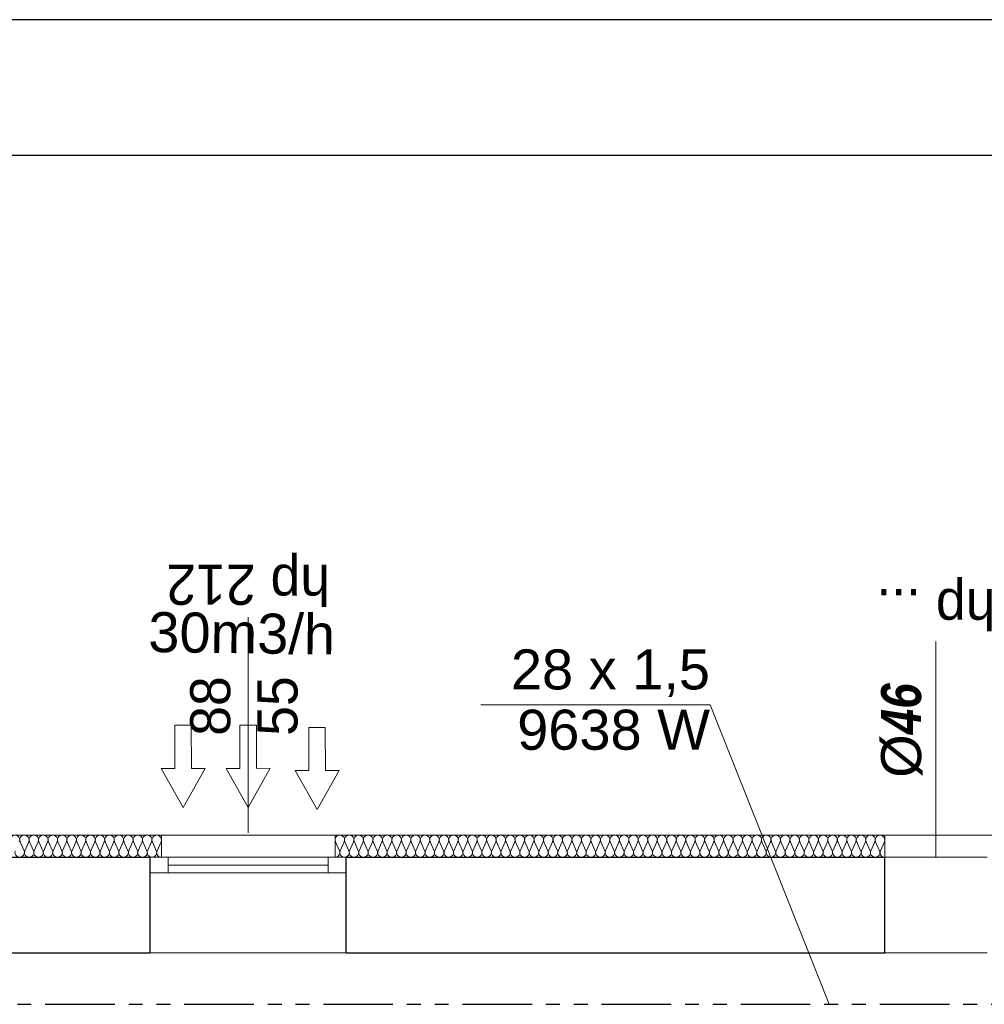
# Model space of a CAD drawing. Header units: millimetres. Extents: x -17429 to 155243, y -2908 to 188569.
# Tile 22 of 113: x 20887 to 25221, y 22365 to 26792. Entities that reach past the tile are written whole.
import ezdxf
from ezdxf.lldxf.tags import DXFTag

# ---------------------------------------------------------------- set-up
doc = ezdxf.new("R2010")
doc.units = ezdxf.units.MM
doc.header["$MEASUREMENT"] = 0
doc.linetypes.add('PHANTOM', pattern=[2.5, 1.25, -0.25, 0.25, -0.25, 0.25, -0.25])
doc.layers.get('0').update_dxf_attribs({"lineweight": 5})
for name, color, linetype in [('#opisy', 7, 'Continuous'), ('#podkład', 252, 'Continuous'), ('_TABELA', 7, 'Continuous'), ('Arch ocieplenie', 252, 'Continuous'), ('IS_Opisy_działek_Therm', 7, 'SOLID'), ('IS_Zasilanie', 1, 'SOLID')]:
    doc.layers.add(name, color=color, linetype=linetype)
doc.layers.add('arch izolacje_Nr_Pióra__3', color=7, linetype='Continuous', lineweight=13, true_color=0xff6600)
doc.layers.add('Arch ocieplenie_Nr_Pióra__22', color=7, linetype='Continuous', lineweight=9, true_color=0x7f7f7f)
for name, color, linetype, lineweight in [('INWENT OPISY_Nr_Pióra__1', 252, 'Continuous', 25), ('INWENT OPISY_Nr_Pióra__21', 252, 'Continuous', 13), ('INWENT. OKNA_Nr_Pióra__5', 7, 'Continuous', 13), ('INWENT.ŚCIANY_Nr_Pióra__1', 252, 'Continuous', 25), ('INWENT.ŚCIANY_Nr_Pióra__21', 7, 'Continuous', 13)]:
    doc.layers.add(name, color=color, linetype=linetype, lineweight=lineweight)
doc.styles.add('ARIAL', font='arial.ttf', dxfattribs={"width": 0.75})
doc.styles.add('GENERATED_STYLE_2', font='txt')
doc.styles.add('GENERATED_STYLE_7', font='arial.ttf')
doc.styles.get("Standard").update_dxf_attribs({"font": 'arial.ttf', "bigfont": 'BIGFONT.SHX'})
tags = doc.linetypes.add('SOLID', pattern=[10, 10, 0]).pattern_tags.tags
tags[6:7] = [DXFTag(74, 4), DXFTag(75, 0), DXFTag(340, '0'), DXFTag(46, 0.0), DXFTag(50, 0.0), DXFTag(44, 0.0), DXFTag(45, 0.0)]
tags[4:5] = [DXFTag(74, 4), DXFTag(75, 0), DXFTag(340, '0'), DXFTag(46, 0.0), DXFTag(50, 0.0), DXFTag(44, 0.0), DXFTag(45, 0.0)]

# ---------------------------------------------------------------- blocks, each defined once
blk = doc.blocks.new('Izolacja cieplna 14_65', base_point=(21524.1, 23025.9))
at = {"layer": 'Arch ocieplenie_Nr_Pióra__22', "linetype": 'Continuous'}
for p, q in [((20906.7, 23055.7), (20889.1, 23096.1)), ((20928, 23096.1), (20910.3, 23055.7)), ((20949.2, 23055.7), (20931.5, 23096.1)), ((20970.4, 23096.1), (20952.8, 23055.7)), ((20991.6, 23055.7), (20974, 23096.1)), ((21012.9, 23096.1), (20995.2, 23055.7)), ((21034.1, 23055.7), (21016.4, 23096.1)), ((21055.3, 23096.1), (21037.7, 23055.7)), ((21076.5, 23055.7), (21058.9, 23096.1)), ((21097.8, 23096.1), (21080.1, 23055.7)), ((21119, 23055.7), (21101.3, 23096.1)), ((21140.2, 23096.1), (21122.6, 23055.7)), ((21161.4, 23055.7), (21143.8, 23096.1)), ((21182.7, 23096.1), (21165, 23055.7)), ((21203.9, 23055.7), (21186.2, 23096.1)), ((21225.1, 23096.1), (21207.5, 23055.7)), ((21246.3, 23055.7), (21228.7, 23096.1)), ((21267.6, 23096.1), (21249.9, 23055.7)), ((21288.8, 23055.7), (21271.1, 23096.1)), ((21310, 23096.1), (21292.4, 23055.7)), ((21331.3, 23055.7), (21313.6, 23096.1)), ((21352.5, 23096.1), (21334.8, 23055.7)), ((21373.7, 23055.7), (21356, 23096.1)), ((21394.9, 23096.1), (21377.3, 23055.7)), ((21416.2, 23055.7), (21398.5, 23096.1)), ((21437.4, 23096.1), (21419.7, 23055.7)), ((21458.6, 23055.7), (21440.9, 23096.1)), ((21479.8, 23096.1), (21462.2, 23055.7)), ((21501.1, 23055.7), (21483.4, 23096.1)), ((21522.3, 23096.1), (21504.6, 23055.7))]:
    blk.add_line(p, q, dxfattribs=at)
for centre, start_param, end_param in [((20866.1, 23104.6), 1.158003, 5.125183), ((20908.5, 23104.6), 1.158003, 5.125183), ((20951, 23104.6), 1.158003, 5.125183), ((20993.4, 23104.6), 1.158003, 5.125183), ((21035.9, 23104.6), 1.158003, 5.125183), ((21078.3, 23104.6), 1.158003, 5.125183), ((21120.8, 23104.6), 1.158003, 5.125183), ((21163.2, 23104.6), 1.158003, 5.125183), ((21205.7, 23104.6), 1.158003, 5.125183), ((21248.1, 23104.6), 1.158003, 5.125183), ((21290.6, 23104.6), 1.158003, 5.125183), ((21333, 23104.6), 1.158003, 5.125183), ((21375.5, 23104.6), 1.158003, 5.125183), ((21417.9, 23104.6), 1.158003, 5.125183), ((21460.4, 23104.6), 1.158003, 5.125183), ((21502.8, 23104.6), 1.158003, 5.125183), ((20887.3, 23047.1), 4.299595, 8.266774), ((20929.7, 23047.1), 4.299595, 8.266774), ((20972.2, 23047.1), 4.299595, 8.266774), ((21014.6, 23047.1), 4.299595, 8.266774), ((21057.1, 23047.1), 4.299595, 8.266774), ((21099.6, 23047.1), 4.299595, 8.266774), ((21142, 23047.1), 4.299595, 8.266774), ((21184.5, 23047.1), 4.299595, 8.266774), ((21226.9, 23047.1), 4.299595, 8.266774), ((21269.4, 23047.1), 4.299595, 8.266774), ((21311.8, 23047.1), 4.299595, 8.266774), ((21354.3, 23047.1), 4.299595, 8.266774), ((21396.7, 23047.1), 4.299595, 8.266774), ((21439.2, 23047.1), 4.299595, 8.266774), ((21481.6, 23047.1), 4.299595, 8.266774), ((21524.1, 23047.1), 4.299596, 6.283185)]:
    blk.add_ellipse(centre, major_axis=(0, -21.3), ratio=0.998032, start_param=start_param, end_param=end_param, dxfattribs=at)
blk = doc.blocks.new('Izolacja cieplna 14_66', base_point=(24774.1, 23025.9))
at = {"layer": 'Arch ocieplenie_Nr_Pióra__22', "linetype": 'Continuous'}
for p, q in [((22323.6, 23055.7), (22305.9, 23096.1)), ((22344.9, 23096.1), (22327.2, 23055.7)), ((22366.2, 23055.7), (22348.4, 23096.1)), ((22387.5, 23096.1), (22369.7, 23055.7)), ((22408.7, 23055.7), (22391, 23096.1)), ((22430, 23096.1), (22412.3, 23055.7)), ((22451.3, 23055.7), (22433.6, 23096.1)), ((22472.6, 23096.1), (22454.9, 23055.7)), ((22493.9, 23055.7), (22476.2, 23096.1)), ((22515.2, 23096.1), (22497.5, 23055.7)), ((22536.5, 23055.7), (22518.8, 23096.1)), ((22557.8, 23096.1), (22540.1, 23055.7)), ((22579.1, 23055.7), (22561.4, 23096.1)), ((22600.4, 23096.1), (22582.7, 23055.7)), ((22621.7, 23055.7), (22604, 23096.1)), ((22643, 23096.1), (22625.3, 23055.7)), ((22664.3, 23055.7), (22646.5, 23096.1)), ((22685.6, 23096.1), (22667.8, 23055.7)), ((22706.9, 23055.7), (22689.1, 23096.1)), ((22728.1, 23096.1), (22710.4, 23055.7)), ((22749.4, 23055.7), (22731.7, 23096.1)), ((22770.7, 23096.1), (22753, 23055.7)), ((22792, 23055.7), (22774.3, 23096.1)), ((22813.3, 23096.1), (22795.6, 23055.7)), ((22834.6, 23055.7), (22816.9, 23096.1)), ((22855.9, 23096.1), (22838.2, 23055.7)), ((22877.2, 23055.7), (22859.5, 23096.1)), ((22898.5, 23096.1), (22880.8, 23055.7)), ((22919.8, 23055.7), (22902.1, 23096.1)), ((22941.1, 23096.1), (22923.4, 23055.7)), ((22962.4, 23055.7), (22944.7, 23096.1)), ((22983.7, 23096.1), (22965.9, 23055.7)), ((23005, 23055.7), (22987.2, 23096.1)), ((23026.2, 23096.1), (23008.5, 23055.7)), ((23047.5, 23055.7), (23029.8, 23096.1)), ((23068.8, 23096.1), (23051.1, 23055.7)), ((23090.1, 23055.7), (23072.4, 23096.1)), ((23111.4, 23096.1), (23093.7, 23055.7)), ((23132.7, 23055.7), (23115, 23096.1)), ((23154, 23096.1), (23136.3, 23055.7)), ((23175.3, 23055.7), (23157.6, 23096.1)), ((23196.6, 23096.1), (23178.9, 23055.7)), ((23217.9, 23055.7), (23200.2, 23096.1)), ((23239.2, 23096.1), (23221.5, 23055.7)), ((23260.5, 23055.7), (23242.8, 23096.1)), ((23281.8, 23096.1), (23264, 23055.7)), ((23303.1, 23055.7), (23285.3, 23096.1)), ((23324.4, 23096.1), (23306.6, 23055.7)), ((23345.6, 23055.7), (23327.9, 23096.1)), ((23366.9, 23096.1), (23349.2, 23055.7)), ((23388.2, 23055.7), (23370.5, 23096.1)), ((23409.5, 23096.1), (23391.8, 23055.7)), ((23430.8, 23055.7), (23413.1, 23096.1)), ((23452.1, 23096.1), (23434.4, 23055.7)), ((23473.4, 23055.7), (23455.7, 23096.1)), ((23494.7, 23096.1), (23477, 23055.7)), ((23516, 23055.7), (23498.3, 23096.1)), ((23537.3, 23096.1), (23519.6, 23055.7)), ((23558.6, 23055.7), (23540.9, 23096.1)), ((23579.9, 23096.1), (23562.2, 23055.7)), ((23601.2, 23055.7), (23583.4, 23096.1)), ((23622.5, 23096.1), (23604.7, 23055.7)), ((23643.7, 23055.7), (23626, 23096.1)), ((23665, 23096.1), (23647.3, 23055.7)), ((23686.3, 23055.7), (23668.6, 23096.1)), ((23707.6, 23096.1), (23689.9, 23055.7)), ((23728.9, 23055.7), (23711.2, 23096.1)), ((23750.2, 23096.1), (23732.5, 23055.7)), ((23771.5, 23055.7), (23753.8, 23096.1)), ((23792.8, 23096.1), (23775.1, 23055.7)), ((23814.1, 23055.7), (23796.4, 23096.1)), ((23835.4, 23096.1), (23817.7, 23055.7)), ((23856.7, 23055.7), (23839, 23096.1)), ((23878, 23096.1), (23860.3, 23055.7)), ((23899.3, 23055.7), (23881.5, 23096.1)), ((23920.6, 23096.1), (23902.8, 23055.7)), ((23941.9, 23055.7), (23924.1, 23096.1)), ((23963.1, 23096.1), (23945.4, 23055.7)), ((23984.4, 23055.7), (23966.7, 23096.1)), ((24005.7, 23096.1), (23988, 23055.7)), ((24027, 23055.7), (24009.3, 23096.1)), ((24048.3, 23096.1), (24030.6, 23055.7)), ((24069.6, 23055.7), (24051.9, 23096.1)), ((24090.9, 23096.1), (24073.2, 23055.7)), ((24112.2, 23055.7), (24094.5, 23096.1)), ((24133.5, 23096.1), (24115.8, 23055.7)), ((24154.8, 23055.7), (24137.1, 23096.1)), ((24176.1, 23096.1), (24158.4, 23055.7)), ((24197.4, 23055.7), (24179.7, 23096.1)), ((24218.7, 23096.1), (24200.9, 23055.7)), ((24240, 23055.7), (24222.2, 23096.1)), ((24261.2, 23096.1), (24243.5, 23055.7)), ((24282.5, 23055.7), (24264.8, 23096.1)), ((24303.8, 23096.1), (24286.1, 23055.7)), ((24325.1, 23055.7), (24307.4, 23096.1)), ((24346.4, 23096.1), (24328.7, 23055.7)), ((24367.7, 23055.7), (24350, 23096.1)), ((24389, 23096.1), (24371.3, 23055.7)), ((24410.3, 23055.7), (24392.6, 23096.1)), ((24431.6, 23096.1), (24413.9, 23055.7)), ((24452.9, 23055.7), (24435.2, 23096.1)), ((24474.2, 23096.1), (24456.5, 23055.7)), ((24495.5, 23055.7), (24477.8, 23096.1)), ((24516.8, 23096.1), (24499, 23055.7)), ((24538.1, 23055.7), (24520.3, 23096.1)), ((24559.4, 23096.1), (24541.6, 23055.7)), ((24580.6, 23055.7), (24562.9, 23096.1)), ((24601.9, 23096.1), (24584.2, 23055.7)), ((24623.2, 23055.7), (24605.5, 23096.1)), ((24644.5, 23096.1), (24626.8, 23055.7)), ((24665.8, 23055.7), (24648.1, 23096.1)), ((24687.1, 23096.1), (24669.4, 23055.7)), ((24708.4, 23055.7), (24690.7, 23096.1)), ((24729.7, 23096.1), (24712, 23055.7)), ((24751, 23055.7), (24733.3, 23096.1)), ((24772.3, 23096.1), (24754.6, 23055.7))]:
    blk.add_line(p, q, dxfattribs=at)
for centre, start_param, end_param in [((22325.4, 23104.6), 2.728799, 6.695979), ((22367.9, 23104.6), 2.728799, 6.695979), ((22410.5, 23104.6), 2.728799, 6.695979), ((22453.1, 23104.6), 2.728799, 6.695979), ((22495.7, 23104.6), 2.728799, 6.695979), ((22538.3, 23104.6), 2.728799, 6.695979), ((22580.9, 23104.6), 2.728799, 6.695979), ((22623.5, 23104.6), 2.728799, 6.695979), ((22666.1, 23104.6), 2.728799, 6.695979), ((22708.6, 23104.6), 2.728799, 6.695979), ((22751.2, 23104.6), 2.728799, 6.695979), ((22793.8, 23104.6), 2.728799, 6.695979), ((22836.4, 23104.6), 2.728799, 6.695979), ((22879, 23104.6), 2.728799, 6.695979), ((22921.6, 23104.6), 2.728799, 6.695979), ((22964.2, 23104.6), 2.728799, 6.695979), ((23006.7, 23104.6), 2.728799, 6.695979), ((23049.3, 23104.6), 2.728799, 6.695979), ((23091.9, 23104.6), 2.728799, 6.695979), ((23134.5, 23104.6), 2.728799, 6.695979), ((23177.1, 23104.6), 2.728799, 6.695979), ((23219.7, 23104.6), 2.728799, 6.695979), ((23262.3, 23104.6), 2.728799, 6.695979), ((23304.8, 23104.6), 2.728799, 6.695979), ((23347.4, 23104.6), 2.728799, 6.695979), ((23390, 23104.6), 2.728799, 6.695979), ((23432.6, 23104.6), 2.728799, 6.695979), ((23475.2, 23104.6), 2.728799, 6.695979), ((23517.8, 23104.6), 2.728799, 6.695979), ((23560.4, 23104.6), 2.728799, 6.695979), ((23602.9, 23104.6), 2.728799, 6.695979), ((23645.5, 23104.6), 2.728799, 6.695979), ((23688.1, 23104.6), 2.728799, 6.695979), ((23730.7, 23104.6), 2.728799, 6.695979), ((23773.3, 23104.6), 2.728799, 6.695979), ((23815.9, 23104.6), 2.728799, 6.695979), ((23858.5, 23104.6), 2.728799, 6.695979), ((23901.1, 23104.6), 2.728799, 6.695979), ((23943.6, 23104.6), 2.728799, 6.695979), ((23986.2, 23104.6), 2.728799, 6.695979), ((24028.8, 23104.6), 2.728799, 6.695979), ((24071.4, 23104.6), 2.728799, 6.695979), ((24114, 23104.6), 2.728799, 6.695979), ((24156.6, 23104.6), 2.728799, 6.695979), ((24199.2, 23104.6), 2.728799, 6.695979), ((24241.7, 23104.6), 2.728799, 6.695979), ((24284.3, 23104.6), 2.728799, 6.695979), ((24326.9, 23104.6), 2.728799, 6.695979), ((24369.5, 23104.6), 2.728799, 6.695979), ((24412.1, 23104.6), 2.728799, 6.695979), ((24454.7, 23104.6), 2.728799, 6.695979), ((24497.3, 23104.6), 2.728799, 6.695979), ((24539.8, 23104.6), 2.728799, 6.695979), ((24582.4, 23104.6), 2.728799, 6.695979), ((24625, 23104.6), 2.728799, 6.695979), ((24667.6, 23104.6), 2.728799, 6.695979), ((24710.2, 23104.6), 2.728799, 6.695979), ((24752.8, 23104.6), 2.728799, 6.695979), ((22304.1, 23047.1), 1.570796, 3.554385), ((22346.7, 23047.1), 5.870392, 9.837571), ((22389.2, 23047.1), 5.870392, 9.837571), ((22431.8, 23047.1), 5.870392, 9.837571), ((22474.4, 23047.1), 5.870392, 9.837571), ((22517, 23047.1), 5.870392, 9.837571), ((22559.6, 23047.1), 5.870392, 9.837571), ((22602.2, 23047.1), 5.870392, 9.837571), ((22644.8, 23047.1), 5.870392, 9.837571), ((22687.3, 23047.1), 5.870392, 9.837571), ((22729.9, 23047.1), 5.870392, 9.837571), ((22772.5, 23047.1), 5.870392, 9.837571), ((22815.1, 23047.1), 5.870392, 9.837571), ((22857.7, 23047.1), 5.870392, 9.837571), ((22900.3, 23047.1), 5.870392, 9.837571), ((22942.9, 23047.1), 5.870392, 9.837571), ((22985.5, 23047.1), 5.870392, 9.837571), ((23028, 23047.1), 5.870392, 9.837571), ((23070.6, 23047.1), 5.870392, 9.837571), ((23113.2, 23047.1), 5.870392, 9.837571), ((23155.8, 23047.1), 5.870392, 9.837571), ((23198.4, 23047.1), 5.870392, 9.837571), ((23241, 23047.1), 5.870392, 9.837571), ((23283.6, 23047.1), 5.870392, 9.837571), ((23326.1, 23047.1), 5.870392, 9.837571), ((23368.7, 23047.1), 5.870392, 9.837571), ((23411.3, 23047.1), 5.870392, 9.837571), ((23453.9, 23047.1), 5.870392, 9.837571), ((23496.5, 23047.1), 5.870392, 9.837571), ((23539.1, 23047.1), 5.870392, 9.837571), ((23581.7, 23047.1), 5.870392, 9.837571), ((23624.2, 23047.1), 5.870392, 9.837571), ((23666.8, 23047.1), 5.870392, 9.837571), ((23709.4, 23047.1), 5.870392, 9.837571), ((23752, 23047.1), 5.870392, 9.837571), ((23794.6, 23047.1), 5.870392, 9.837571), ((23837.2, 23047.1), 5.870392, 9.837571), ((23879.8, 23047.1), 5.870392, 9.837571), ((23922.3, 23047.1), 5.870392, 9.837571), ((23964.9, 23047.1), 5.870392, 9.837571), ((24007.5, 23047.1), 5.870392, 9.837571), ((24050.1, 23047.1), 5.870392, 9.837571), ((24092.7, 23047.1), 5.870392, 9.837571), ((24135.3, 23047.1), 5.870392, 9.837571), ((24177.9, 23047.1), 5.870392, 9.837571), ((24220.5, 23047.1), 5.870392, 9.837571), ((24263, 23047.1), 5.870392, 9.837571), ((24305.6, 23047.1), 5.870392, 9.837571), ((24348.2, 23047.1), 5.870392, 9.837571), ((24390.8, 23047.1), 5.870392, 9.837571), ((24433.4, 23047.1), 5.870392, 9.837571), ((24476, 23047.1), 5.870392, 9.837571), ((24518.6, 23047.1), 5.870392, 9.837571), ((24561.1, 23047.1), 5.870392, 9.837571), ((24603.7, 23047.1), 5.870392, 9.837571), ((24646.3, 23047.1), 5.870392, 9.837571), ((24688.9, 23047.1), 5.870392, 9.837571), ((24731.5, 23047.1), 5.870392, 9.837571), ((24774.1, 23047.1), 5.870392, 7.853982)]:
    blk.add_ellipse(centre, major_axis=(-21.3, 0), ratio=0.998812, start_param=start_param, end_param=end_param, dxfattribs=at)
blk = doc.blocks.new('YGGG')
at = {"layer": 'arch izolacje_Nr_Pióra__3', "color": 252, "linetype": 'Continuous'}
for p, q in [((32024.1, 23125.9), (7014.1, 23125.9)), ((21524.1, 23125.9), (12694.1, 23125.9)), ((21524.1, 23025.9), (21524.1, 23125.9)), ((24774.1, 23125.9), (22304.1, 23125.9)), ((22304.1, 23125.9), (22304.1, 23025.9)), ((24774.1, 23025.9), (24774.1, 23125.9))]:
    blk.add_line(p, q, dxfattribs=at)
at = {"layer": 'INWENT OPISY_Nr_Pióra__21', "color": 252, "linetype": 'Continuous'}
for p, q in [((21914.1, 23135.9), (21914.1, 24105.9)), ((25004.1, 23025.9), (25004.1, 23995.9))]:
    blk.add_line(p, q, dxfattribs=at)
at = {"layer": 'INWENT. OKNA_Nr_Pióra__5', "color": 252, "linetype": 'Continuous'}
for p, q in [((21474.1, 23025.9), (22354.1, 23025.9)), ((21474.1, 23025.9), (21474.1, 22955.9)), ((21554.1, 23025.9), (21554.1, 22955.9)), ((22274.1, 23025.9), (22274.1, 22955.9)), ((22354.1, 23025.9), (22354.1, 22955.9)), ((21554.1, 22990.9), (22274.1, 22990.9)), ((22354.1, 22955.9), (21474.1, 22955.9))]:
    blk.add_line(p, q, dxfattribs=at)
at = {"layer": 'INWENT.ŚCIANY_Nr_Pióra__1', "color": 252, "linetype": 'Continuous'}
for p, q in [((12744.1, 23025.9), (21474.1, 23025.9)), ((21474.1, 22595.9), (21474.1, 23025.9)), ((22354.1, 22595.9), (22354.1, 23025.9)), ((22354.1, 23025.9), (24774.1, 23025.9)), ((24774.1, 22595.9), (24774.1, 23025.9)), ((15964.1, 22595.9), (21474.1, 22595.9)), ((22354.1, 22595.9), (24774.1, 22595.9))]:
    blk.add_line(p, q, dxfattribs=at)
at = {"layer": 'INWENT.ŚCIANY_Nr_Pióra__21', "color": 252, "linetype": 'Continuous'}
for p, q in [((21474.1, 23025.9), (22354.1, 23025.9)), ((24774.1, 23025.9), (25234.1, 23025.9)), ((21474.1, 22595.9), (22354.1, 22595.9)), ((24774.1, 22595.9), (25234.1, 22595.9))]:
    blk.add_line(p, q, dxfattribs=at)
at = {"layer": 'Arch ocieplenie', "color": 252, "linetype": 'Continuous', "lineweight": 9}
for name, p in [('Izolacja cieplna 14_65', (21524.1, 23025.9)), ('Izolacja cieplna 14_66', (24774.1, 23025.9))]:
    blk.add_blockref(name, p, dxfattribs=at)
at = {"layer": 'INWENT OPISY_Nr_Pióra__1', "color": 252, "linetype": 'Continuous', "insert": (24757.6, 23595.9), "char_height": 180, "attachment_point": 2, "rotation": 90, "style": 'GENERATED_STYLE_7'}
blk.add_mtext('\\A1;{\\fArial|b0|i0|c238|p38;Ø\\fArial Narrow Europa Środkowa|b1|i1|c0|p34;46}', dxfattribs=at)
at = {"layer": 'INWENT OPISY_Nr_Pióra__21', "color": 252, "linetype": 'Continuous', "char_height": 180, "attachment_point": 2, "rotation": 180, "style": 'GENERATED_STYLE_2'}
for s, insert in [('{hp 212}', (21914.1, 24161.1)), ('{hp ...}', (25004.1, 24052.1))]:
    blk.add_mtext(s, dxfattribs=dict(at, insert=insert))
at = {"layer": 'INWENT OPISY_Nr_Pióra__21', "color": 252, "linetype": 'Continuous', "insert": (21653.3, 23705.9), "char_height": 180, "width": 1346.334, "attachment_point": 2, "rotation": 90, "line_spacing_factor": 1.007146, "style": 'GENERATED_STYLE_2'}
blk.add_mtext('{88\\P55}', dxfattribs=at)
blk = doc.blocks.new('gfgf')
at = {"layer": '_TABELA', "color": 7}
for p, q in [((41197.7, 148063.5), (-15802.3, 148063.5)), ((40597.7, 147453.5), (-13302.3, 147453.5))]:
    blk.add_line(p, q, dxfattribs=at)
blk = doc.blocks.new('E210168')
at = {"color": 7, "lineweight": 13}
for p, q in [((19.41, 19.75), (19.41, 13.6)), ((19.41, 19.75), (36.98, 9.88)), ((19.41, 0), (36.98, 9.88)), ((19.41, 6.15), (19.41, 0))]:
    blk.add_line(p, q, dxfattribs=at)
blk.add_lwpolyline([(19.41, 13.6), (0, 13.6), (0, 6.15), (19.41, 6.15)], dxfattribs=at)

msp = doc.modelspace()

# ---------------------------------------------------------------- linework, layer by layer
at = {"layer": 'IS_Opisy_działek_Therm', "color": 7, "lineweight": 5, "ltscale": 10}
for p, q in [((23989, 23711.1), (22959, 23711.1)), ((24524.5, 22364.9), (23989, 23711.1))]:
    msp.add_line(p, q, dxfattribs=at)
at = {"layer": 'IS_Zasilanie', "color": 1, "linetype": 'PHANTOM', "lineweight": 30, "ltscale": 250}
msp.add_line((18502, 22364.9), (27451.5, 22364.9), dxfattribs=at)

# ---------------------------------------------------------------- block references
at = {"layer": '#podkład'}
msp.add_blockref('YGGG', (0, 0), dxfattribs=at)
msp.add_blockref('gfgf', (-1507.6, -121271.6))
at = {"color": 7, "lineweight": 5, "xscale": 10, "yscale": 10, "zscale": 10, "rotation": 270.0966492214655}
for p in [(21522.3, 23619.2), (21814.7, 23619.7), (22124.4, 23609.9)]:
    msp.add_blockref('E210168', p, dxfattribs=at)

# ---------------------------------------------------------------- texts
at = {"layer": '#opisy', "color": 7, "lineweight": 0, "style": 'ARIAL'}
msp.add_text('30m3/h', height=180, rotation=359.2172, dxfattribs=at).set_placement((21464.4, 23949, 139.7))
at = {"layer": 'IS_Opisy_działek_Therm', "color": 7, "lineweight": 5, "ltscale": 10, "char_height": 180}
for s, insert, attachment_point in [('\\fArial|b0|i0;28 x 1,5', (23989, 23747.1), 9), ('\\fArial|b0|i0;9638 W', (23989, 23689.5), 3)]:
    msp.add_mtext(s, dxfattribs=dict(at, insert=insert, attachment_point=attachment_point))

doc.saveas('drawing.dxf')
